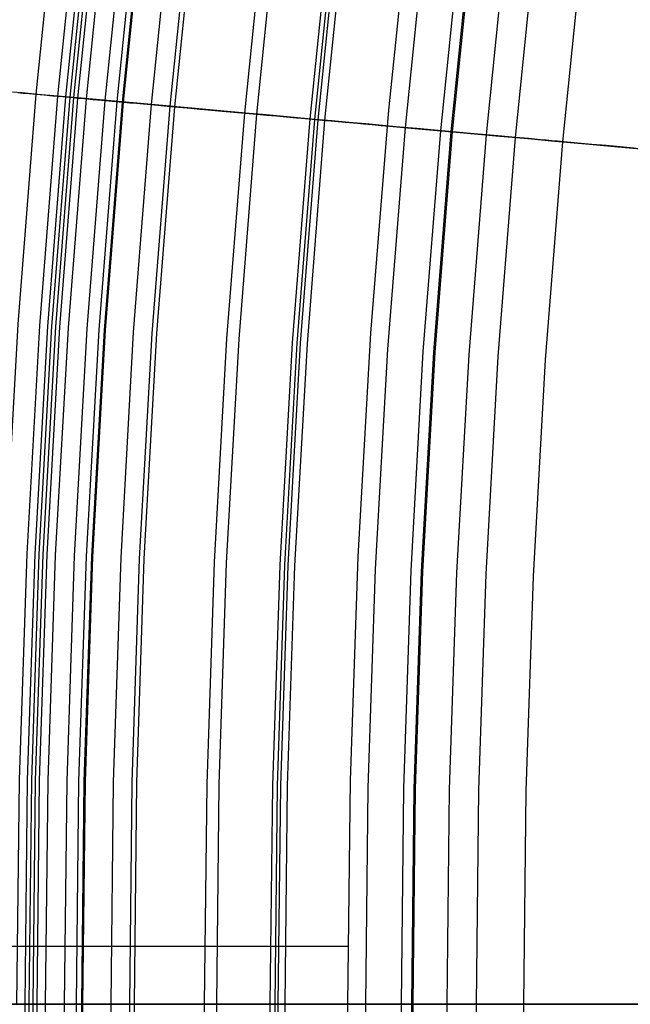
# Model space of a CAD drawing. Header units: millimetres. Extents: x -14 to 488, y -50 to 50.
# Tile 44 of 256: x 175.28 to 177.31, y -0.19 to 3.08. Entities that reach past the tile are written whole.
import ezdxf

# ---------------------------------------------------------------- set-up
doc = ezdxf.new("R2010")
doc.units = ezdxf.units.MM
doc.header["$MEASUREMENT"] = 0
doc.layers.add('Default', color=7, linetype='Continuous')

msp = doc.modelspace()

# ---------------------------------------------------------------- linework, layer by layer
at = {"layer": 'Default'}
for points in [[(175.1985, -0.1931), (175.2068, 0.5545), (175.232, 1.3084), (175.2745, 2.0681), (175.3348, 2.8332), (175.4131, 3.603), (175.51, 4.377), (175.6258, 5.1547), (175.7608, 5.9353), (175.9153, 6.7182)], [(175.2706, -0.1931), (175.2789, 0.5529), (175.3041, 1.3051), (175.3465, 2.0633), (175.4066, 2.8267), (175.4848, 3.5949), (175.5815, 4.3672), (175.697, 5.1432), (175.8317, 5.9222), (175.9859, 6.7034)], [(175.2976, -0.1931), (175.3059, 0.5523), (175.331, 1.3039), (175.3734, 2.0614), (175.4334, 2.8243), (175.5116, 3.5918), (175.6082, 4.3636), (175.7236, 5.1389), (175.8582, 5.9173), (176.0122, 6.6979)], [(175.3112, -0.1931), (175.3195, 0.552), (175.3446, 1.3033), (175.387, 2.0605), (175.447, 2.823), (175.5251, 3.5903), (175.6217, 4.3617), (175.7371, 5.1368), (175.8716, 5.9148), (176.0256, 6.6951)], [(175.324, -0.1931), (175.3323, 0.5517), (175.3574, 1.3028), (175.3998, 2.0597), (175.4598, 2.8219), (175.5379, 3.5888), (175.6344, 4.36), (175.7497, 5.1347), (175.8842, 5.9124), (176.0381, 6.6925)], [(175.3374, -0.1931), (175.3457, 0.5514), (175.3708, 1.3022), (175.4131, 2.0588), (175.4731, 2.8207), (175.5512, 3.5873), (175.6477, 4.3582), (175.763, 5.1326), (175.8974, 5.91), (176.0512, 6.6897)], [(175.3657, -0.1931), (175.374, 0.5508), (175.3991, 1.3009), (175.4414, 2.0569), (175.5013, 2.8181), (175.5793, 3.5841), (175.6757, 4.3543), (175.7909, 5.1281), (175.9252, 5.9049), (176.0789, 6.6839)], [(175.4289, -0.1931), (175.4371, 0.5494), (175.4621, 1.2981), (175.5043, 2.0526), (175.5642, 2.8125), (175.642, 3.577), (175.7382, 4.3458), (175.8532, 5.1181), (175.9873, 5.8934), (176.1407, 6.6709)], [(175.4684, -0.1931), (175.4766, 0.5485), (175.5016, 1.2963), (175.5438, 2.05), (175.6035, 2.8089), (175.6813, 3.5726), (175.7774, 4.3404), (175.8923, 5.1118), (176.0262, 5.8862), (176.1794, 6.6628)], [(175.4859, -0.1931), (175.4942, 0.5481), (175.5191, 1.2955), (175.5613, 2.0488), (175.621, 2.8073), (175.6987, 3.5706), (175.7948, 4.338), (175.9096, 5.109), (176.0434, 5.883), (176.1966, 6.6592)], [(175.4897, -0.1931), (175.498, 0.548), (175.5229, 1.2954), (175.5651, 2.0485), (175.6248, 2.807), (175.7025, 3.5702), (175.7986, 4.3375), (175.9133, 5.1084), (176.0471, 5.8823), (176.2003, 6.6585)], [(175.5834, -0.1931), (175.5916, 0.5459), (175.6165, 1.2912), (175.6585, 2.0423), (175.7181, 2.7986), (175.7955, 3.5596), (175.8913, 4.3248), (176.0058, 5.0936), (176.1392, 5.8653), (176.292, 6.6392)], [(175.6454, -0.1931), (175.6536, 0.5446), (175.6784, 1.2884), (175.7204, 2.0381), (175.7798, 2.793), (175.8571, 3.5526), (175.9528, 4.3164), (176.067, 5.0837), (176.2002, 5.854), (176.3526, 6.6265)], [(175.6608, -0.1931), (175.669, 0.5442), (175.6939, 1.2878), (175.7358, 2.0371), (175.7952, 2.7916), (175.8725, 3.5509), (175.9681, 4.3143), (176.0823, 5.0813), (176.2154, 5.8512), (176.3678, 6.6233)], [(175.8944, -0.1931), (175.9025, 0.539), (175.9272, 1.2773), (175.9688, 2.0214), (176.0278, 2.7706), (176.1046, 3.5246), (176.1995, 4.2826), (176.3129, 5.0442), (176.4451, 5.8087), (176.5964, 6.5754)], [(175.9347, -0.1931), (175.9429, 0.5381), (175.9675, 1.2755), (176.0091, 2.0187), (176.068, 2.767), (176.1447, 3.52), (176.2394, 4.2771), (176.3527, 5.0378), (176.4847, 5.8013), (176.6358, 6.5671)], [(175.935, -0.1931), (175.9431, 0.5381), (175.9677, 1.2755), (176.0093, 2.0186), (176.0683, 2.767), (176.1449, 3.52), (176.2397, 4.2771), (176.3529, 5.0377), (176.485, 5.8013), (176.6361, 6.5671)], [(176.1126, -0.1931), (176.1207, 0.5342), (176.1452, 1.2676), (176.1865, 2.0067), (176.2452, 2.751), (176.3214, 3.5), (176.4157, 4.253), (176.5283, 5.0095), (176.6596, 5.769), (176.8099, 6.5306)], [(176.1287, -0.1931), (176.1367, 0.5338), (176.1612, 1.2669), (176.2026, 2.0056), (176.2611, 2.7496), (176.3374, 3.4982), (176.4316, 4.2508), (176.5441, 5.007), (176.6754, 5.766), (176.8256, 6.5273)], [(176.1393, -0.1931), (176.1474, 0.5336), (176.1719, 1.2664), (176.2132, 2.0049), (176.2717, 2.7486), (176.3479, 3.497), (176.4421, 4.2494), (176.5547, 5.0053), (176.6859, 5.7641), (176.836, 6.5252)], [(176.1623, -0.1931), (176.1704, 0.5331), (176.1948, 1.2654), (176.2361, 2.0034), (176.2946, 2.7466), (176.3708, 3.4944), (176.4649, 4.2463), (176.5773, 5.0016), (176.7085, 5.7599), (176.8585, 6.5204)], [(177.066, 6.503), (176.913, 5.7289), (176.7859, 4.9954), (176.6757, 4.2592), (176.5823, 3.5207), (176.5059, 2.7803), (176.4463, 2.0383), (176.4038, 1.2952), (176.3782, 0.5512), (176.3697, -0.1931)], [(177.066, 6.503), (176.913, 5.7289), (176.7859, 4.9954), (176.6757, 4.2592), (176.5823, 3.5207), (176.5059, 2.7803), (176.4463, 2.0383), (176.4038, 1.2952), (176.3782, 0.5512), (176.3697, -0.1931)], [(176.4305, -0.1931), (176.4385, 0.5271), (176.4628, 1.2534), (176.5037, 1.9854), (176.5618, 2.7225), (176.6373, 3.4641), (176.7306, 4.2099), (176.8422, 4.9591), (176.9722, 5.7111), (177.1211, 6.4654)], [(176.5486, -0.1931), (176.5565, 0.5245), (176.5807, 1.2482), (176.6215, 1.9775), (176.6794, 2.7118), (176.7546, 3.4508), (176.8476, 4.1938), (176.9587, 4.9403), (177.0883, 5.6896), (177.2366, 6.4412)], [(177.2695, 6.4343), (177.1214, 5.6835), (176.9919, 4.935), (176.8809, 4.1893), (176.788, 3.447), (176.7129, 2.7088), (176.6551, 1.9752), (176.6143, 1.2467), (176.5902, 0.5238), (176.5822, -0.1931)], [(176.588, -0.1931), (176.5959, 0.5236), (176.6201, 1.2464), (176.6608, 1.9748), (176.7186, 2.7083), (176.7937, 3.4464), (176.8866, 4.1885), (176.9976, 4.9341), (177.127, 5.6825), (177.2751, 6.4331)], [(176.7009, -0.1931), (176.7088, 0.5211), (176.7329, 1.2414), (176.7735, 1.9672), (176.8311, 2.6982), (176.906, 3.4337), (176.9985, 4.1732), (177.1091, 4.9161), (177.2381, 5.6619), (177.3857, 6.4099)], [(176.7982, -0.1931), (176.8061, 0.519), (176.8301, 1.237), (176.8706, 1.9607), (176.9279, 2.6894), (177.0026, 3.4227), (177.0949, 4.16), (177.2052, 4.9007), (177.3337, 5.6442), (177.4809, 6.3899)], [(176.9556, -0.1931), (176.9635, 0.5155), (176.9874, 1.23), (177.0277, 1.9501), (177.0848, 2.6753), (177.1591, 3.4049), (177.2509, 4.1386), (177.3606, 4.8757), (177.4886, 5.6156), (177.635, 6.3576)], [(177.9725, -13.3268), (177.6553, -12.5537), (177.3589, -11.777), (177.0832, -10.9974), (176.8282, -10.2158), (176.5938, -9.4329), (176.3798, -8.6495), (176.186, -7.8663), (176.0122, -7.084), (175.8582, -6.3034), (175.7236, -5.5251), (175.6082, -4.7497), (175.5116, -3.9779), (175.4334, -3.2104), (175.3734, -2.4476), (175.331, -1.6901), (175.3059, -0.9384), (175.2976, -0.1931)], [(178.323, -14.0898), (177.9851, -13.3215), (177.668, -12.5487), (177.3717, -11.7722), (177.0961, -10.993), (176.8412, -10.2117), (176.6069, -9.4291), (176.393, -8.646), (176.1993, -7.8632), (176.0256, -7.0812), (175.8716, -6.3009), (175.7371, -5.5229), (175.6217, -4.7479), (175.5251, -3.9764), (175.447, -3.2091), (175.387, -2.4466), (175.3446, -1.6895), (175.3195, -0.9381), (175.3112, -0.1931)], [(178.3347, -14.0845), (177.9969, -13.3164), (177.6799, -12.5439), (177.3837, -11.7678), (177.1083, -10.9889), (176.8535, -10.2079), (176.6193, -9.4256), (176.4054, -8.6428), (176.2118, -7.8602), (176.0381, -7.0786), (175.8842, -6.2986), (175.7497, -5.5209), (175.6344, -4.7461), (175.5379, -3.975), (175.4598, -3.208), (175.3998, -2.4458), (175.3574, -1.6889), (175.3323, -0.9378), (175.324, -0.1931)], [(178.3469, -14.0789), (178.0092, -13.3112), (177.6923, -12.539), (177.3963, -11.7632), (177.1209, -10.9846), (176.8663, -10.2039), (176.6321, -9.4219), (176.4184, -8.6394), (176.2248, -7.8572), (176.0512, -7.0758), (175.8974, -6.2961), (175.763, -5.5187), (175.6477, -4.7443), (175.5512, -3.9735), (175.4731, -3.2068), (175.4131, -2.4449), (175.3708, -1.6883), (175.3457, -0.9375), (175.3374, -0.1931)], [(178.3727, -14.0672), (178.0353, -13.3001), (177.7187, -12.5286), (177.4228, -11.7534), (177.1477, -10.9755), (176.8933, -10.1954), (176.6593, -9.4141), (176.4458, -8.6323), (176.2524, -7.8507), (176.0789, -7.07), (175.9252, -6.291), (175.7909, -5.5142), (175.6757, -4.7405), (175.5793, -3.9703), (175.5013, -3.2042), (175.4414, -2.443), (175.3991, -1.687), (175.374, -0.9369), (175.3657, -0.1931)], [(178.4301, -14.0411), (178.0934, -13.2754), (177.7773, -12.5054), (177.4821, -11.7317), (177.2075, -10.9552), (176.9535, -10.1766), (176.72, -9.3968), (176.5068, -8.6164), (176.3138, -7.8363), (176.1407, -7.0571), (175.9873, -6.2795), (175.8532, -5.5042), (175.7382, -4.7319), (175.642, -3.9632), (175.5642, -3.1986), (175.5043, -2.4388), (175.4621, -1.6842), (175.4371, -0.9355), (175.4289, -0.1931)], [(178.4661, -14.0247), (178.1297, -13.26), (177.8141, -12.4908), (177.5192, -11.718), (177.2449, -10.9424), (176.9912, -10.1648), (176.758, -9.3859), (176.5451, -8.6064), (176.3523, -7.8272), (176.1794, -7.049), (176.0262, -6.2723), (175.8923, -5.4979), (175.7774, -4.7265), (175.6813, -3.9587), (175.6035, -3.195), (175.5438, -2.4361), (175.5016, -1.6825), (175.4766, -0.9346), (175.4684, -0.1931)], [(178.4821, -14.0175), (178.1459, -13.2531), (177.8304, -12.4844), (177.5357, -11.712), (177.2615, -10.9368), (177.008, -10.1595), (176.7749, -9.381), (176.5621, -8.602), (176.3694, -7.8232), (176.1966, -7.0454), (176.0434, -6.2691), (175.9096, -5.4952), (175.7948, -4.7242), (175.6987, -3.9567), (175.621, -3.1934), (175.5613, -2.4349), (175.5191, -1.6817), (175.4942, -0.9342), (175.4859, -0.1931)], [(178.4855, -14.0159), (178.1494, -13.2516), (177.834, -12.483), (177.5392, -11.7107), (177.2651, -10.9356), (177.0116, -10.1584), (176.7785, -9.38), (176.5658, -8.6011), (176.3731, -7.8224), (176.2003, -7.0446), (176.0471, -6.2684), (175.9133, -5.4946), (175.7986, -4.7236), (175.7025, -3.9563), (175.6248, -3.1931), (175.5651, -2.4347), (175.5229, -1.6815), (175.498, -0.9341), (175.4897, -0.1931)], [(178.5708, -13.9771), (178.2356, -13.215), (177.921, -12.4485), (177.6271, -11.6784), (177.3538, -10.9054), (177.101, -10.1305), (176.8686, -9.3542), (176.6564, -8.5775), (176.4643, -7.801), (176.292, -7.0254), (176.1392, -6.2514), (176.0058, -5.4797), (175.8913, -4.7109), (175.7955, -3.9457), (175.7181, -3.1847), (175.6585, -2.4284), (175.6165, -1.6773), (175.5916, -0.9321), (175.5834, -0.1931)], [(178.6272, -13.9515), (178.2926, -13.1908), (177.9787, -12.4257), (177.6853, -11.657), (177.4125, -10.8855), (177.1602, -10.112), (176.9282, -9.3372), (176.7164, -8.5619), (176.5246, -7.7868), (176.3526, -7.0126), (176.2002, -6.2401), (176.067, -5.4698), (175.9528, -4.7025), (175.8571, -3.9387), (175.7798, -3.1791), (175.7204, -2.4242), (175.6784, -1.6746), (175.6536, -0.9307), (175.6454, -0.1931)], [(178.6413, -13.9451), (178.3069, -13.1847), (177.993, -12.42), (177.6998, -11.6516), (177.4271, -10.8805), (177.1749, -10.1073), (176.943, -9.3329), (176.7313, -8.558), (176.5397, -7.7833), (176.3678, -7.0095), (176.2154, -6.2373), (176.0823, -5.4674), (175.9681, -4.7004), (175.8725, -3.937), (175.7952, -3.1777), (175.7358, -2.4232), (175.6939, -1.6739), (175.669, -0.9303), (175.6608, -0.1931)], [(178.8539, -13.8483), (178.5218, -13.0934), (178.2102, -12.334), (177.9191, -11.5711), (177.6483, -10.8054), (177.3979, -10.0376), (177.1676, -9.2687), (176.9574, -8.4992), (176.7671, -7.7299), (176.5964, -6.9615), (176.4451, -6.1948), (176.3129, -5.4303), (176.1995, -4.6687), (176.1046, -3.9107), (176.0278, -3.1567), (175.9688, -2.4075), (175.9272, -1.6635), (175.9025, -0.9252), (175.8944, -0.1931)], [(178.8906, -13.8317), (178.5589, -13.0776), (178.2477, -12.3192), (177.9569, -11.5572), (177.6865, -10.7924), (177.4363, -10.0256), (177.2064, -9.2576), (176.9964, -8.489), (176.8063, -7.7207), (176.6358, -6.9533), (176.4847, -6.1874), (176.3527, -5.4239), (176.2394, -4.6633), (176.1447, -3.9061), (176.068, -3.1531), (176.0091, -2.4048), (175.9675, -1.6617), (175.9429, -0.9243), (175.9347, -0.1931)], [(178.8908, -13.8316), (178.5592, -13.0775), (178.248, -12.3191), (177.9571, -11.5571), (177.6867, -10.7923), (177.4366, -10.0255), (177.2066, -9.2575), (176.9967, -8.4889), (176.8066, -7.7206), (176.6361, -6.9532), (176.485, -6.1874), (176.3529, -5.4239), (176.2397, -4.6632), (176.1449, -3.9061), (176.0683, -3.1531), (176.0093, -2.4048), (175.9677, -1.6616), (175.9431, -0.9243), (175.935, -0.1931)], [(179.0525, -13.758), (178.7226, -13.008), (178.4131, -12.2537), (178.1239, -11.4958), (177.8549, -10.7352), (177.6061, -9.9725), (177.3774, -9.2086), (177.1686, -8.4442), (176.9795, -7.68), (176.8099, -6.9168), (176.6596, -6.1551), (176.5283, -5.3957), (176.4157, -4.6391), (176.3214, -3.8861), (176.2452, -3.1371), (176.1865, -2.3928), (176.1452, -1.6537), (176.1207, -0.9203), (176.1126, -0.1931)], [(179.0671, -13.7514), (178.7374, -13.0017), (178.428, -12.2478), (178.1389, -11.4903), (177.8701, -10.73), (177.6214, -9.9677), (177.3928, -9.2042), (177.1841, -8.4402), (176.9951, -7.6764), (176.8256, -6.9135), (176.6754, -6.1522), (176.5441, -5.3931), (176.4316, -4.6369), (176.3374, -3.8843), (176.2611, -3.1357), (176.2026, -2.3918), (176.1612, -1.653), (176.1367, -0.92), (176.1287, -0.1931)], [(179.0768, -13.747), (178.7472, -12.9976), (178.4379, -12.2439), (178.1489, -11.4866), (177.8802, -10.7266), (177.6316, -9.9645), (177.403, -9.2013), (177.1944, -8.4375), (177.0055, -7.6739), (176.836, -6.9113), (176.6859, -6.1502), (176.5547, -5.3914), (176.4421, -4.6355), (176.3479, -3.8831), (176.2717, -3.1347), (176.2132, -2.3911), (176.1719, -1.6525), (176.1474, -0.9197), (176.1393, -0.1931)], [(179.0977, -13.7374), (178.7684, -12.9886), (178.4593, -12.2354), (178.1705, -11.4787), (177.9019, -10.7192), (177.6535, -9.9577), (177.4251, -9.1949), (177.2166, -8.4317), (177.0279, -7.6687), (176.8585, -6.9066), (176.7085, -6.146), (176.5773, -5.3878), (176.4649, -4.6324), (176.3708, -3.8805), (176.2946, -3.1327), (176.2361, -2.3895), (176.1948, -1.6515), (176.1704, -0.9192), (176.1623, -0.1931)], [(176.3697, -0.1931), (176.3782, -0.9374), (176.4038, -1.6813), (176.4463, -2.4244), (176.5059, -3.1664), (176.5823, -3.9068), (176.6757, -4.6453), (176.7859, -5.3815), (176.913, -6.1149), (177.066, -6.889), (177.2377, -7.6592), (177.4281, -8.425), (177.637, -9.186), (177.8642, -9.9417), (178.1096, -10.6917), (178.3732, -11.4355), (178.6547, -12.1727), (178.9669, -12.9331), (179.2983, -13.6854)], [(176.3697, -0.1931), (176.3782, -0.9374), (176.4038, -1.6813), (176.4463, -2.4244), (176.5059, -3.1664), (176.5823, -3.9068), (176.6757, -4.6453), (176.7859, -5.3815), (176.913, -6.1149), (177.066, -6.889), (177.2377, -7.6592), (177.4281, -8.425), (177.637, -9.186), (177.8642, -9.9417), (178.1096, -10.6917), (178.3732, -11.4355), (178.6547, -12.1727), (178.9669, -12.9331), (179.2983, -13.6854)], [(179.3419, -13.6264), (179.0152, -12.8837), (178.7087, -12.1367), (178.4223, -11.3861), (178.1559, -10.6329), (177.9095, -9.8776), (177.683, -9.1211), (177.4762, -8.3642), (177.289, -7.6074), (177.1211, -6.8515), (176.9722, -6.0972), (176.8422, -5.3452), (176.7306, -4.596), (176.6373, -3.8503), (176.5618, -3.1086), (176.5037, -2.3715), (176.4628, -1.6396), (176.4385, -0.9133), (176.4305, -0.1931)], [(179.4494, -13.5775), (179.1239, -12.8375), (178.8185, -12.0932), (178.5331, -11.3454), (178.2677, -10.5949), (178.0222, -9.8424), (177.7965, -9.0887), (177.5905, -8.3344), (177.4039, -7.5804), (177.2366, -6.8273), (177.0883, -6.0757), (176.9587, -5.3264), (176.8476, -4.58), (176.7546, -3.8369), (176.6794, -3.098), (176.6215, -2.3636), (176.5807, -1.6343), (176.5565, -0.9106), (176.5486, -0.1931)], [(176.5822, -0.1931), (176.5902, -0.9099), (176.6143, -1.6328), (176.6551, -2.3613), (176.7129, -3.0949), (176.788, -3.8332), (176.8809, -4.5754), (176.9919, -5.3211), (177.1214, -6.0696), (177.2695, -6.8204), (177.4367, -7.5727), (177.623, -8.326), (177.8289, -9.0794), (178.0543, -9.8323), (178.2995, -10.5841), (178.5646, -11.3338), (178.8497, -12.0808), (179.1548, -12.8243), (179.48, -13.5636)], [(179.4852, -13.5612), (179.1601, -12.8221), (178.8551, -12.0787), (178.57, -11.3318), (178.305, -10.5822), (178.0598, -9.8306), (177.8344, -9.0778), (177.6286, -8.3245), (177.4423, -7.5714), (177.2751, -6.8192), (177.127, -6.0686), (176.9976, -5.3202), (176.8866, -4.5746), (176.7937, -3.8325), (176.7186, -3.0944), (176.6608, -2.3609), (176.6201, -1.6325), (176.5959, -0.9098), (176.588, -0.1931)], [(179.588, -13.5145), (179.2641, -12.7779), (178.9601, -12.0371), (178.6761, -11.2929), (178.4119, -10.5459), (178.1676, -9.7969), (177.943, -9.0467), (177.7379, -8.2961), (177.5522, -7.5456), (177.3857, -6.796), (177.2381, -6.048), (177.1091, -5.3022), (176.9985, -4.5593), (176.906, -3.8198), (176.8311, -3.0843), (176.7735, -2.3533), (176.7329, -1.6275), (176.7088, -0.9073), (176.7009, -0.1931)], [(179.6766, -13.4742), (179.3536, -12.7399), (179.0505, -12.0013), (178.7673, -11.2593), (178.504, -10.5146), (178.2604, -9.7679), (178.0365, -9.02), (177.832, -8.2716), (177.6469, -7.5234), (177.4809, -6.7761), (177.3337, -6.0303), (177.2052, -5.2868), (177.0949, -4.5461), (177.0026, -3.8088), (176.9279, -3.0755), (176.8706, -2.3468), (176.8301, -1.6232), (176.8061, -0.9051), (176.7982, -0.1931)], [(179.8199, -13.409), (179.4985, -12.6783), (179.1969, -11.9434), (178.9151, -11.205), (178.6531, -10.4639), (178.4107, -9.7209), (178.1879, -8.9766), (177.9844, -8.2319), (177.8002, -7.4874), (177.635, -6.7438), (177.4886, -6.0017), (177.3606, -5.2618), (177.2509, -4.5247), (177.1591, -3.7911), (177.0848, -3.0614), (177.0277, -2.3362), (176.9874, -1.6161), (176.9635, -0.9016), (176.9556, -0.1931)]]:
    msp.add_lwpolyline(points, dxfattribs=at)
at = {"layer": 'Default', "extrusion": (0, 1, 0)}
msp.add_lwpolyline([(-173.4321, 22.2174), (-173.4325, 22.248), (-173.4336, 22.2788), (-173.4354, 22.3099), (-173.438, 22.3411), (-173.4415, 22.3726), (-173.4457, 22.4043), (-173.4507, 22.436), (-173.4566, 22.468), (-173.4634, 22.5), (-173.471, 22.532), (-173.4794, 22.5641), (-173.4888, 22.5963), (-173.499, 22.6284), (-173.5102, 22.6604), (-173.5223, 22.6924), (-173.5352, 22.7242), (-173.5491, 22.7559), (-173.5639, 22.7874), (-173.5796, 22.8187), (-173.5962, 22.8498), (-173.6137, 22.8806), (-173.6321, 22.911), (-173.6514, 22.9411), (-173.6715, 22.9708), (-173.6925, 23.0001), (-173.7144, 23.029), (-173.7371, 23.0574), (-173.7606, 23.0852), (-173.7849, 23.1125), (-173.8099, 23.1393), (-173.8358, 23.1654), (-173.8623, 23.191), (-173.8895, 23.2158), (-173.9174, 23.24), (-173.946, 23.2635), (-173.9751, 23.2863), (-174.0048, 23.3083), (-174.0351, 23.3296), (-174.0659, 23.3501), (-174.0971, 23.3698), (-174.1289, 23.3887), (-174.161, 23.4068), (-174.1935, 23.424), (-174.2263, 23.4404), (-174.2594, 23.456), (-174.2928, 23.4707), (-174.3264, 23.4845), (-174.3602, 23.4975), (-174.3942, 23.5097), (-174.4283, 23.521), (-174.4625, 23.5315), (-174.4967, 23.5411), (-174.531, 23.5498), (-174.5653, 23.5578), (-174.5995, 23.5649), (-174.6336, 23.5712), (-174.6677, 23.5767), (-174.7016, 23.5815), (-174.7353, 23.5854), (-174.7689, 23.5886), (-174.8023, 23.5911), (-174.8354, 23.5928), (-174.8683, 23.5939), (-174.9009, 23.5942), (-174.9335, 23.5939), (-174.9664, 23.5928), (-174.9995, 23.5911), (-175.0329, 23.5886), (-175.0664, 23.5854), (-175.1002, 23.5815), (-175.1341, 23.5767), (-175.1682, 23.5712), (-175.2023, 23.5649), (-175.2365, 23.5578), (-175.2708, 23.5498), (-175.305, 23.5411), (-175.3393, 23.5315), (-175.3735, 23.521), (-175.4076, 23.5097), (-175.4415, 23.4975), (-175.4754, 23.4845), (-175.509, 23.4707), (-175.5424, 23.456), (-175.5755, 23.4404), (-175.6083, 23.424), (-175.6408, 23.4068), (-175.6729, 23.3887), (-175.7046, 23.3698), (-175.7359, 23.3501), (-175.7667, 23.3296), (-175.7969, 23.3083), (-175.8267, 23.2863), (-175.8558, 23.2635), (-175.8844, 23.24), (-175.9123, 23.2158), (-175.9395, 23.191), (-175.966, 23.1654), (-175.9918, 23.1393), (-176.0169, 23.1125), (-176.0412, 23.0852), (-176.0647, 23.0574), (-176.0874, 23.029), (-176.1092, 23.0001), (-176.1303, 22.9708), (-176.1504, 22.9411), (-176.1697, 22.911), (-176.1881, 22.8806), (-176.2056, 22.8498), (-176.2222, 22.8187), (-176.2379, 22.7874), (-176.2527, 22.7559), (-176.2666, 22.7242), (-176.2795, 22.6924), (-176.2916, 22.6604), (-176.3027, 22.6284), (-176.313, 22.5963), (-176.3223, 22.5641), (-176.3308, 22.532), (-176.3384, 22.5), (-176.3452, 22.468), (-176.3511, 22.436), (-176.3561, 22.4043), (-176.3603, 22.3726), (-176.3637, 22.3411), (-176.3664, 22.3099), (-176.3682, 22.2788), (-176.3693, 22.248), (-176.3697, 22.2174)], dxfattribs=at)
at = {"layer": 'Default'}
for points in [[(177.3211, 2.654, 19.5143), (177.2758, 2.658, 19.4784), (177.2295, 2.6622, 19.4432), (177.1823, 2.6665, 19.4086), (177.134, 2.6708, 19.3747), (177.0669, 2.6769, 19.3294), (177.0487, 2.6785, 19.3166), (177.0301, 2.6802, 19.3029), (177.011, 2.6819, 19.2883), (176.9913, 2.6837, 19.2726), (176.9709, 2.6855, 19.2558), (176.9279, 2.6894, 19.2183), (176.8814, 2.6936, 19.175), (176.8311, 2.6982, 19.1253), (176.7768, 2.7031, 19.069), (176.7186, 2.7083, 19.0055), (176.6585, 2.7137, 18.9373), (176.5999, 2.719, 18.8682), (176.5426, 2.7242, 18.797), (176.486, 2.7293, 18.7226), (176.4299, 2.7343, 18.6436), (176.374, 2.7394, 18.5591), (176.3178, 2.7445, 18.4678), (176.2611, 2.7496, 18.3684), (176.2036, 2.7548, 18.26), (176.1454, 2.76, 18.1415), (176.0867, 2.7653, 18.0118), (176.0278, 2.7706, 17.87), (175.9689, 2.7759, 17.7151), (175.9103, 2.7812, 17.5462), (175.8523, 2.7865, 17.3627), (175.7952, 2.7916, 17.1636), (175.7393, 2.7967, 16.9483), (175.6849, 2.8016, 16.7161), (175.6323, 2.8063, 16.4664), (175.5817, 2.8109, 16.1986), (175.5336, 2.8152, 15.912), (175.4882, 2.8193, 15.6061), (175.4066, 2.8267, 14.9339), (175.3393, 2.8327, 14.177), (175.2882, 2.8374, 13.3305), (175.2552, 2.8403, 12.3895)], [(175.2735, 2.8387, 4.9982), (175.2909, 2.8371, 4.8508), (175.3114, 2.8353, 4.707), (175.3348, 2.8332, 4.5668), (175.361, 2.8308, 4.4302), (175.3901, 2.8282, 4.2971), (175.422, 2.8253, 4.1676), (175.4566, 2.8222, 4.0416), (175.4939, 2.8188, 3.919), (175.5337, 2.8152, 3.7997), (175.5761, 2.8114, 3.6838), (175.621, 2.8073, 3.5711), (175.6684, 2.8031, 3.4617), (175.7181, 2.7986, 3.3554), (175.7703, 2.7939, 3.2521), (175.825, 2.7889, 3.1517), (175.8821, 2.7838, 3.0541), (175.9416, 2.7784, 2.9593), (176.0036, 2.7728, 2.8671), (176.068, 2.767, 2.7774), (176.1349, 2.761, 2.69), (176.2043, 2.7547, 2.6051), (176.2764, 2.7482, 2.5223), (176.3511, 2.7415, 2.4417), (176.4287, 2.7345, 2.3632), (176.5093, 2.7272, 2.2867), (176.5928, 2.7197, 2.2121), (176.6794, 2.7118, 2.1394), (176.7691, 2.7037, 2.0684), (176.8622, 2.6953, 1.9992), (176.9587, 2.6866, 1.9318), (177.0586, 2.6776, 1.8661), (177.1622, 2.6683, 1.8021), (177.2694, 2.6586, 1.74), (177.3805, 2.6486, 1.6796)], [(177.599, 2.6289, 58.875), (176.8014, 2.7008, 51.8783), (176.2717, 2.7486, 46.0296), (175.7181, 2.7986, 37.0252), (175.447, 2.823, 30.0773), (175.4242, 2.8251, 28.9443), (175.4232, 2.8252, 28.4238), (175.4334, 2.8243, 27.9372), (175.4437, 2.8233, 27.7073), (175.4577, 2.8221, 27.487), (175.4755, 2.8205, 27.2763), (175.4972, 2.8185, 27.0759), (175.5228, 2.8162, 26.8859), (175.5526, 2.8135, 26.7068), (175.5691, 2.812, 26.6215), (175.5866, 2.8104, 26.539), (175.6051, 2.8088, 26.4594), (175.6248, 2.807, 26.3827), (175.6456, 2.8051, 26.3083), (175.6677, 2.8031, 26.2357), (175.6908, 2.801, 26.1648), (175.7151, 2.7988, 26.0956), (175.7404, 2.7966, 26.0282), (175.7666, 2.7942, 25.9625), (175.7938, 2.7917, 25.8986), (175.8218, 2.7892, 25.8366), (175.8505, 2.7866, 25.7763), (175.88, 2.784, 25.7179), (175.9101, 2.7812, 25.6614), (175.9408, 2.7785, 25.6068), (175.972, 2.7757, 25.554), (176.0037, 2.7728, 25.5031), (176.0358, 2.7699, 25.4542), (176.0683, 2.767, 25.4072), (176.101, 2.764, 25.3622), (176.1339, 2.7611, 25.3192), (176.1668, 2.7581, 25.2781), (176.1998, 2.7551, 25.2389), (176.2327, 2.7521, 25.2018), (176.2654, 2.7492, 25.1666), (176.2979, 2.7463, 25.1334), (176.3299, 2.7434, 25.1021), (176.3615, 2.7405, 25.0728), (176.3925, 2.7377, 25.0455), (176.4229, 2.735, 25.0202), (176.4525, 2.7323, 24.9968), (176.4813, 2.7297, 24.9754), (176.5092, 2.7272, 24.956), (176.5361, 2.7248, 24.9385), (176.5491, 2.7236, 24.9305), (176.5618, 2.7225, 24.923), (176.6019, 2.7188, 24.9005), (176.6103, 2.7181, 24.8961), (176.6184, 2.7173, 24.8921), (176.6263, 2.7166, 24.8884), (176.6341, 2.7159, 24.8849), (176.642, 2.7152, 24.8816), (176.6502, 2.7145, 24.8784), (176.6588, 2.7137, 24.8752), (176.6679, 2.7129, 24.872), (176.7129, 2.7088, 24.8577)], [(176.7129, 2.7088, 24.8577), (176.7781, 2.7029, 24.8387), (176.8426, 2.6971, 24.8179), (176.9063, 2.6914, 24.7953), (176.9691, 2.6857, 24.7711), (177.031, 2.6801, 24.7452), (177.092, 2.6746, 24.7178), (177.152, 2.6692, 24.6889), (177.2109, 2.6639, 24.6585), (177.2686, 2.6587, 24.6268), (177.3253, 2.6536, 24.5938)], [(183.2903, -0.1931, 101.6635), (178.6701, -0.1931, 76.9181), (177.125, -0.1931, 67.1466), (175.9922, -0.1931, 58.8687), (175.1983, -0.1931, 51.9042)], [(183.2903, -0.1931, 101.6635), (178.6701, -0.1931, 76.9181), (177.125, -0.1931, 67.1466), (175.9922, -0.1931, 58.8687), (175.1983, -0.1931, 51.9042)], [(175.2744, -0.1931, 24.0252), (175.3349, -0.1931, 23.9751), (175.396, -0.1931, 23.9274), (175.4577, -0.1931, 23.8819), (175.5198, -0.1931, 23.8387), (175.5824, -0.1931, 23.7977), (175.6454, -0.1931, 23.7591), (175.7051, -0.1931, 23.7249), (175.7654, -0.1931, 23.6927), (175.8268, -0.1931, 23.6625), (175.8896, -0.1931, 23.6342), (175.9542, -0.1931, 23.6076), (176.0209, -0.1931, 23.5829), (176.0902, -0.1931, 23.5598), (176.1887, -0.1931, 23.5307), (176.2146, -0.1931, 23.5223), (176.2401, -0.1931, 23.5133), (176.2652, -0.1931, 23.5037), (176.2898, -0.1931, 23.4935), (176.314, -0.1931, 23.4828), (176.3377, -0.1931, 23.4714), (176.361, -0.1931, 23.4595), (176.3838, -0.1931, 23.447), (176.4062, -0.1931, 23.434), (176.4281, -0.1931, 23.4205), (176.4496, -0.1931, 23.4064), (176.4707, -0.1931, 23.3918), (176.4913, -0.1931, 23.3766), (176.5115, -0.1931, 23.361), (176.5313, -0.1931, 23.3449), (176.5506, -0.1931, 23.3283), (176.5695, -0.1931, 23.3112), (176.5879, -0.1931, 23.2936), (176.6059, -0.1931, 23.2756), (176.6234, -0.1931, 23.2571), (176.6406, -0.1931, 23.2381), (176.6573, -0.1931, 23.2188), (176.6735, -0.1931, 23.199), (176.6893, -0.1931, 23.1787), (176.7047, -0.1931, 23.1581), (176.7197, -0.1931, 23.1371), (176.7342, -0.1931, 23.1156), (176.7483, -0.1931, 23.0938), (176.762, -0.1931, 23.0716), (176.7752, -0.1931, 23.0491), (176.788, -0.1931, 23.0262), (176.8004, -0.1931, 23.0029), (176.8123, -0.1931, 22.9793), (176.8238, -0.1931, 22.9553), (176.8349, -0.1931, 22.9311), (176.8456, -0.1931, 22.9065), (176.8558, -0.1931, 22.8816), (176.8657, -0.1931, 22.8564), (176.8751, -0.1931, 22.8309), (176.884, -0.1931, 22.8052), (176.8926, -0.1931, 22.7791), (176.9084, -0.1931, 22.7263), (176.9225, -0.1931, 22.6724), (176.935, -0.1931, 22.6177), (176.9458, -0.1931, 22.5621), (176.9549, -0.1931, 22.5057), (176.9623, -0.1931, 22.4486), (176.9681, -0.1931, 22.3908), (176.9723, -0.1931, 22.3325), (176.9748, -0.1931, 22.2737), (176.9756, -0.1931, 22.2145), (176.9748, -0.1931, 22.1548), (176.9724, -0.1931, 22.0949), (176.9683, -0.1931, 22.0348), (176.9626, -0.1931, 21.9745), (176.9553, -0.1931, 21.9141), (176.9464, -0.1931, 21.8537), (176.9358, -0.1931, 21.7934), (176.9237, -0.1931, 21.7332), (176.9099, -0.1931, 21.6731), (176.8946, -0.1931, 21.6133), (176.8777, -0.1931, 21.5539), (176.8591, -0.1931, 21.4948), (176.839, -0.1931, 21.4362), (176.8174, -0.1931, 21.3782), (176.7941, -0.1931, 21.3207), (176.7693, -0.1931, 21.264), (176.7429, -0.1931, 21.2079), (176.715, -0.1931, 21.1527), (176.6855, -0.1931, 21.0984), (176.6545, -0.1931, 21.045), (176.6219, -0.1931, 20.9926), (176.5878, -0.1931, 20.9413), (176.5522, -0.1931, 20.8912), (176.515, -0.1931, 20.8423), (176.4763, -0.1931, 20.7947), (176.4361, -0.1931, 20.7485), (176.3944, -0.1931, 20.7037), (176.373, -0.1931, 20.6819), (176.3512, -0.1931, 20.6604), (176.329, -0.1931, 20.6394), (176.3064, -0.1931, 20.6187), (176.2835, -0.1931, 20.5984), (176.2602, -0.1931, 20.5786), (176.2365, -0.1931, 20.5592), (176.2125, -0.1931, 20.5403), (176.1881, -0.1931, 20.5217), (176.1633, -0.1931, 20.5037), (176.1381, -0.1931, 20.4861), (176.0695, -0.1931, 20.4399), (176.0269, -0.1931, 20.4101), (175.985, -0.1931, 20.3794), (175.9436, -0.1931, 20.3478), (175.9027, -0.1931, 20.3153), (175.8621, -0.1931, 20.282), (175.7822, -0.1931, 20.2125), (175.7032, -0.1931, 20.1394), (175.6249, -0.1931, 20.0625), (175.5468, -0.1931, 19.9817), (175.4684, -0.1931, 19.8969), (175.3883, -0.1931, 19.8067), (175.3078, -0.1931, 19.7117), (175.2269, -0.1931, 19.6112)], [(175.2744, -0.1931, 24.0252), (175.3349, -0.1931, 23.9751), (175.396, -0.1931, 23.9274), (175.4577, -0.1931, 23.8819), (175.5198, -0.1931, 23.8387), (175.5824, -0.1931, 23.7977), (175.6454, -0.1931, 23.7591), (175.7051, -0.1931, 23.7249), (175.7654, -0.1931, 23.6927), (175.8268, -0.1931, 23.6625), (175.8896, -0.1931, 23.6342), (175.9542, -0.1931, 23.6076), (176.0209, -0.1931, 23.5829), (176.0902, -0.1931, 23.5598), (176.1887, -0.1931, 23.5307), (176.2146, -0.1931, 23.5223), (176.2401, -0.1931, 23.5133), (176.2652, -0.1931, 23.5037), (176.2898, -0.1931, 23.4935), (176.314, -0.1931, 23.4828), (176.3377, -0.1931, 23.4714), (176.361, -0.1931, 23.4595), (176.3838, -0.1931, 23.447), (176.4062, -0.1931, 23.434), (176.4281, -0.1931, 23.4205), (176.4496, -0.1931, 23.4064), (176.4707, -0.1931, 23.3918), (176.4913, -0.1931, 23.3766), (176.5115, -0.1931, 23.361), (176.5313, -0.1931, 23.3449), (176.5506, -0.1931, 23.3283), (176.5695, -0.1931, 23.3112), (176.5879, -0.1931, 23.2936), (176.6059, -0.1931, 23.2756), (176.6234, -0.1931, 23.2571), (176.6406, -0.1931, 23.2381), (176.6573, -0.1931, 23.2188), (176.6735, -0.1931, 23.199), (176.6893, -0.1931, 23.1787), (176.7047, -0.1931, 23.1581), (176.7197, -0.1931, 23.1371), (176.7342, -0.1931, 23.1156), (176.7483, -0.1931, 23.0938), (176.762, -0.1931, 23.0716), (176.7752, -0.1931, 23.0491), (176.788, -0.1931, 23.0262), (176.8004, -0.1931, 23.0029), (176.8123, -0.1931, 22.9793), (176.8238, -0.1931, 22.9553), (176.8349, -0.1931, 22.9311), (176.8456, -0.1931, 22.9065), (176.8558, -0.1931, 22.8816), (176.8657, -0.1931, 22.8564), (176.8751, -0.1931, 22.8309), (176.884, -0.1931, 22.8052), (176.8926, -0.1931, 22.7791), (176.9084, -0.1931, 22.7263), (176.9225, -0.1931, 22.6724), (176.935, -0.1931, 22.6177), (176.9458, -0.1931, 22.5621), (176.9549, -0.1931, 22.5057), (176.9623, -0.1931, 22.4486), (176.9681, -0.1931, 22.3908), (176.9723, -0.1931, 22.3325), (176.9748, -0.1931, 22.2737), (176.9756, -0.1931, 22.2145), (176.9748, -0.1931, 22.1548), (176.9724, -0.1931, 22.0949), (176.9683, -0.1931, 22.0348), (176.9626, -0.1931, 21.9745), (176.9553, -0.1931, 21.9141), (176.9464, -0.1931, 21.8537), (176.9358, -0.1931, 21.7934), (176.9237, -0.1931, 21.7332), (176.9099, -0.1931, 21.6731), (176.8946, -0.1931, 21.6133), (176.8777, -0.1931, 21.5539), (176.8591, -0.1931, 21.4948), (176.839, -0.1931, 21.4362), (176.8174, -0.1931, 21.3782), (176.7941, -0.1931, 21.3207), (176.7693, -0.1931, 21.264), (176.7429, -0.1931, 21.2079), (176.715, -0.1931, 21.1527), (176.6855, -0.1931, 21.0984), (176.6545, -0.1931, 21.045), (176.6219, -0.1931, 20.9926), (176.5878, -0.1931, 20.9413), (176.5522, -0.1931, 20.8912), (176.515, -0.1931, 20.8423), (176.4763, -0.1931, 20.7947), (176.4361, -0.1931, 20.7485), (176.3944, -0.1931, 20.7037), (176.373, -0.1931, 20.6819), (176.3512, -0.1931, 20.6604), (176.329, -0.1931, 20.6394), (176.3064, -0.1931, 20.6187), (176.2835, -0.1931, 20.5984), (176.2602, -0.1931, 20.5786), (176.2365, -0.1931, 20.5592), (176.2125, -0.1931, 20.5403), (176.1881, -0.1931, 20.5217), (176.1633, -0.1931, 20.5037), (176.1381, -0.1931, 20.4861), (176.0695, -0.1931, 20.4399), (176.0269, -0.1931, 20.4101), (175.985, -0.1931, 20.3794), (175.9436, -0.1931, 20.3478), (175.9027, -0.1931, 20.3153), (175.8621, -0.1931, 20.282), (175.7822, -0.1931, 20.2125), (175.7032, -0.1931, 20.1394), (175.6249, -0.1931, 20.0625), (175.5468, -0.1931, 19.9817), (175.4684, -0.1931, 19.8969), (175.3883, -0.1931, 19.8067), (175.3078, -0.1931, 19.7117), (175.2269, -0.1931, 19.6112)], [(175.2372, -0.1931, 1.4102), (175.3499, -0.1931, 1.3034), (175.4664, -0.1931, 1.1996), (175.5868, -0.1931, 1.0989), (175.7109, -0.1931, 1.0011), (175.8388, -0.1931, 0.9063), (175.9706, -0.1931, 0.8146), (176.1061, -0.1931, 0.7259), (176.2454, -0.1931, 0.6403), (176.3885, -0.1931, 0.5577), (176.5354, -0.1931, 0.4781), (176.686, -0.1931, 0.4016), (176.8405, -0.1931, 0.3282), (176.9987, -0.1931, 0.2578), (177.1608, -0.1931, 0.1905), (177.3266, -0.1931, 0.1263), (177.4962, -0.1931, 0.0651), (177.6695, -0.1931, 0.0071), (177.8467, -0.1931, -0.0479), (178.0276, -0.1931, -0.0998), (178.2123, -0.1931, -0.1486), (178.4007, -0.1931, -0.1942), (178.5929, -0.1931, -0.2368), (178.7889, -0.1931, -0.2762)], [(175.2372, -0.1931, 1.4102), (175.3499, -0.1931, 1.3034), (175.4664, -0.1931, 1.1996), (175.5868, -0.1931, 1.0989), (175.7109, -0.1931, 1.0011), (175.8388, -0.1931, 0.9063), (175.9706, -0.1931, 0.8146), (176.1061, -0.1931, 0.7259), (176.2454, -0.1931, 0.6403), (176.3885, -0.1931, 0.5577), (176.5354, -0.1931, 0.4781), (176.686, -0.1931, 0.4016), (176.8405, -0.1931, 0.3282), (176.9987, -0.1931, 0.2578), (177.1608, -0.1931, 0.1905), (177.3266, -0.1931, 0.1263), (177.4962, -0.1931, 0.0651), (177.6695, -0.1931, 0.0071), (177.8467, -0.1931, -0.0479), (178.0276, -0.1931, -0.0998), (178.2123, -0.1931, -0.1486), (178.4007, -0.1931, -0.1942), (178.5929, -0.1931, -0.2368), (178.7889, -0.1931, -0.2762)], [(177.368, -0.1931, 1.621), (177.2526, -0.1931, 1.6796), (177.1411, -0.1931, 1.74), (177.0334, -0.1931, 1.8021), (176.9294, -0.1931, 1.8661), (176.829, -0.1931, 1.9318), (176.7322, -0.1931, 1.9992), (176.6387, -0.1931, 2.0684), (176.5486, -0.1931, 2.1394), (176.4616, -0.1931, 2.2121), (176.3778, -0.1931, 2.2867), (176.297, -0.1931, 2.3632), (176.219, -0.1931, 2.4417), (176.144, -0.1931, 2.5223), (176.0716, -0.1931, 2.6051), (176.0019, -0.1931, 2.69), (175.9347, -0.1931, 2.7774), (175.8701, -0.1931, 2.8671), (175.8078, -0.1931, 2.9593), (175.7481, -0.1931, 3.0541), (175.6907, -0.1931, 3.1517), (175.6359, -0.1931, 3.2521), (175.5834, -0.1931, 3.3554), (175.5335, -0.1931, 3.4617), (175.4859, -0.1931, 3.5711), (175.4409, -0.1931, 3.6838), (175.3983, -0.1931, 3.7997), (175.3583, -0.1931, 3.919), (175.3209, -0.1931, 4.0416), (175.2861, -0.1931, 4.1676), (175.2541, -0.1931, 4.2971)], [(175.2541, -0.1931, 4.2971), (175.2861, -0.1931, 4.1676), (175.3209, -0.1931, 4.0416), (175.3583, -0.1931, 3.919), (175.3983, -0.1931, 3.7997), (175.4409, -0.1931, 3.6838), (175.4859, -0.1931, 3.5711), (175.5335, -0.1931, 3.4617), (175.5834, -0.1931, 3.3554), (175.6359, -0.1931, 3.2521), (175.6907, -0.1931, 3.1517), (175.7481, -0.1931, 3.0541), (175.8078, -0.1931, 2.9593), (175.8701, -0.1931, 2.8671), (175.9347, -0.1931, 2.7774), (176.0019, -0.1931, 2.69), (176.0716, -0.1931, 2.6051), (176.144, -0.1931, 2.5223), (176.219, -0.1931, 2.4417), (176.297, -0.1931, 2.3632), (176.3778, -0.1931, 2.2867), (176.4616, -0.1931, 2.2121), (176.5486, -0.1931, 2.1394), (176.6387, -0.1931, 2.0684), (176.7322, -0.1931, 1.9992), (176.829, -0.1931, 1.9318), (176.9294, -0.1931, 1.8661), (177.0334, -0.1931, 1.8021), (177.1411, -0.1931, 1.74), (177.2526, -0.1931, 1.6796), (177.368, -0.1931, 1.621)], [(175.2706, -0.1931, 14.9339), (175.3526, -0.1931, 15.6061), (175.3982, -0.1931, 15.912), (175.4465, -0.1931, 16.1986), (175.4972, -0.1931, 16.4664), (175.5501, -0.1931, 16.7161), (175.6047, -0.1931, 16.9483), (175.6608, -0.1931, 17.1636), (175.7182, -0.1931, 17.3627), (175.7764, -0.1931, 17.5462), (175.8353, -0.1931, 17.7151), (175.8944, -0.1931, 17.87), (175.9536, -0.1931, 18.0118), (176.0125, -0.1931, 18.1415), (176.0709, -0.1931, 18.26), (176.1287, -0.1931, 18.3684), (176.1856, -0.1931, 18.4678), (176.242, -0.1931, 18.5591), (176.2981, -0.1931, 18.6436), (176.3544, -0.1931, 18.7226), (176.4112, -0.1931, 18.797), (176.4688, -0.1931, 18.8682), (176.5276, -0.1931, 18.9373), (176.588, -0.1931, 19.0055), (176.6464, -0.1931, 19.069), (176.7009, -0.1931, 19.1253), (176.7515, -0.1931, 19.175), (176.7982, -0.1931, 19.2183), (176.8413, -0.1931, 19.2558), (176.8618, -0.1931, 19.2726), (176.8815, -0.1931, 19.2883), (176.9007, -0.1931, 19.3029), (176.9194, -0.1931, 19.3166), (176.9377, -0.1931, 19.3294), (177.0051, -0.1931, 19.3747), (177.0535, -0.1931, 19.4086), (177.101, -0.1931, 19.4432), (177.1474, -0.1931, 19.4784), (177.1929, -0.1931, 19.5143), (177.2374, -0.1931, 19.5507), (177.2809, -0.1931, 19.5877), (177.3234, -0.1931, 19.6253)], [(177.3234, -0.1931, 19.6253), (177.2809, -0.1931, 19.5877), (177.2374, -0.1931, 19.5507), (177.1929, -0.1931, 19.5143), (177.1474, -0.1931, 19.4784), (177.101, -0.1931, 19.4432), (177.0535, -0.1931, 19.4086), (177.0051, -0.1931, 19.3747), (176.9377, -0.1931, 19.3294), (176.9194, -0.1931, 19.3166), (176.9007, -0.1931, 19.3029), (176.8815, -0.1931, 19.2883), (176.8618, -0.1931, 19.2726), (176.8413, -0.1931, 19.2558), (176.7982, -0.1931, 19.2183), (176.7515, -0.1931, 19.175), (176.7009, -0.1931, 19.1253), (176.6464, -0.1931, 19.069), (176.588, -0.1931, 19.0055), (176.5276, -0.1931, 18.9373), (176.4688, -0.1931, 18.8682), (176.4112, -0.1931, 18.797), (176.3544, -0.1931, 18.7226), (176.2981, -0.1931, 18.6436), (176.242, -0.1931, 18.5591), (176.1856, -0.1931, 18.4678), (176.1287, -0.1931, 18.3684), (176.0709, -0.1931, 18.26), (176.0125, -0.1931, 18.1415), (175.9536, -0.1931, 18.0118), (175.8944, -0.1931, 17.87), (175.8353, -0.1931, 17.7151), (175.7764, -0.1931, 17.5462), (175.7182, -0.1931, 17.3627), (175.6608, -0.1931, 17.1636), (175.6047, -0.1931, 16.9483), (175.5501, -0.1931, 16.7161), (175.4972, -0.1931, 16.4664), (175.4465, -0.1931, 16.1986), (175.3982, -0.1931, 15.912), (175.3526, -0.1931, 15.6061), (175.2706, -0.1931, 14.9339)], [(176.5822, -0.1931, 24.8577), (176.5371, -0.1931, 24.872), (176.5279, -0.1931, 24.8752), (176.5193, -0.1931, 24.8784), (176.5111, -0.1931, 24.8816), (176.5031, -0.1931, 24.8849), (176.4953, -0.1931, 24.8884), (176.4874, -0.1931, 24.8921), (176.4793, -0.1931, 24.8961), (176.4708, -0.1931, 24.9005), (176.4305, -0.1931, 24.923), (176.4178, -0.1931, 24.9305), (176.4047, -0.1931, 24.9385), (176.3777, -0.1931, 24.956), (176.3498, -0.1931, 24.9754), (176.3208, -0.1931, 24.9968), (176.2911, -0.1931, 25.0202), (176.2606, -0.1931, 25.0455), (176.2294, -0.1931, 25.0728), (176.1977, -0.1931, 25.1021), (176.1655, -0.1931, 25.1334), (176.133, -0.1931, 25.1666), (176.1001, -0.1931, 25.2018), (176.0671, -0.1931, 25.2389), (176.034, -0.1931, 25.2781), (176.0009, -0.1931, 25.3192), (175.9678, -0.1931, 25.3622), (175.935, -0.1931, 25.4072), (175.9024, -0.1931, 25.4542), (175.8702, -0.1931, 25.5031), (175.8384, -0.1931, 25.554), (175.807, -0.1931, 25.6068), (175.7762, -0.1931, 25.6614), (175.746, -0.1931, 25.7179), (175.7164, -0.1931, 25.7763), (175.6875, -0.1931, 25.8366), (175.6594, -0.1931, 25.8986), (175.6322, -0.1931, 25.9625), (175.6058, -0.1931, 26.0282), (175.5804, -0.1931, 26.0956), (175.5561, -0.1931, 26.1648), (175.5328, -0.1931, 26.2357), (175.5107, -0.1931, 26.3083), (175.4897, -0.1931, 26.3827), (175.47, -0.1931, 26.4594), (175.4513, -0.1931, 26.539), (175.4338, -0.1931, 26.6215), (175.4173, -0.1931, 26.7068), (175.3874, -0.1931, 26.8859), (175.3616, -0.1931, 27.0759), (175.3398, -0.1931, 27.2763), (175.322, -0.1931, 27.487), (175.3079, -0.1931, 27.7073), (175.2976, -0.1931, 27.9372), (175.2873, -0.1931, 28.4238), (175.3112, -0.1931, 30.0773), (175.5834, -0.1931, 37.0252), (176.1393, -0.1931, 46.0296), (176.6712, -0.1931, 51.8783), (177.472, -0.1931, 58.875)], [(177.472, -0.1931, 58.875), (176.6712, -0.1931, 51.8783), (176.1393, -0.1931, 46.0296), (175.5834, -0.1931, 37.0252), (175.3112, -0.1931, 30.0773), (175.2883, -0.1931, 28.9443), (175.2873, -0.1931, 28.4238), (175.2976, -0.1931, 27.9372), (175.3079, -0.1931, 27.7073), (175.322, -0.1931, 27.487), (175.3398, -0.1931, 27.2763), (175.3616, -0.1931, 27.0759), (175.3874, -0.1931, 26.8859), (175.4173, -0.1931, 26.7068), (175.4338, -0.1931, 26.6215), (175.4513, -0.1931, 26.539), (175.47, -0.1931, 26.4594), (175.4897, -0.1931, 26.3827), (175.5107, -0.1931, 26.3083), (175.5328, -0.1931, 26.2357), (175.5561, -0.1931, 26.1648), (175.5804, -0.1931, 26.0956), (175.6058, -0.1931, 26.0282), (175.6322, -0.1931, 25.9625), (175.6594, -0.1931, 25.8986), (175.6875, -0.1931, 25.8366), (175.7164, -0.1931, 25.7763), (175.746, -0.1931, 25.7179), (175.7762, -0.1931, 25.6614), (175.807, -0.1931, 25.6068), (175.8384, -0.1931, 25.554), (175.8702, -0.1931, 25.5031), (175.9024, -0.1931, 25.4542), (175.935, -0.1931, 25.4072), (175.9678, -0.1931, 25.3622), (176.0009, -0.1931, 25.3192), (176.034, -0.1931, 25.2781), (176.0671, -0.1931, 25.2389), (176.1001, -0.1931, 25.2018), (176.133, -0.1931, 25.1666), (176.1655, -0.1931, 25.1334), (176.1977, -0.1931, 25.1021), (176.2294, -0.1931, 25.0728), (176.2606, -0.1931, 25.0455), (176.2911, -0.1931, 25.0202), (176.3208, -0.1931, 24.9968), (176.3498, -0.1931, 24.9754), (176.3777, -0.1931, 24.956), (176.4047, -0.1931, 24.9385), (176.4178, -0.1931, 24.9305), (176.4305, -0.1931, 24.923), (176.4708, -0.1931, 24.9005), (176.4793, -0.1931, 24.8961), (176.4874, -0.1931, 24.8921), (176.4953, -0.1931, 24.8884), (176.5031, -0.1931, 24.8849), (176.5111, -0.1931, 24.8816), (176.5193, -0.1931, 24.8784), (176.5279, -0.1931, 24.8752), (176.5371, -0.1931, 24.872), (176.5822, -0.1931, 24.8577)], [(176.6477, -0.1931, 24.8387), (176.5822, -0.1931, 24.8577)], [(176.5822, -0.1931, 24.8577), (176.6477, -0.1931, 24.8387), (176.7125, -0.1931, 24.8179), (176.7764, -0.1931, 24.7953), (176.8395, -0.1931, 24.7711), (176.9017, -0.1931, 24.7452), (176.9629, -0.1931, 24.7178), (177.0231, -0.1931, 24.6889), (177.0822, -0.1931, 24.6585), (177.1403, -0.1931, 24.6268), (177.1971, -0.1931, 24.5938), (177.2528, -0.1931, 24.5595), (177.3072, -0.1931, 24.524), (177.3602, -0.1931, 24.4873)]]:
    msp.add_polyline3d(points, dxfattribs=at)

doc.saveas('drawing.dxf')
